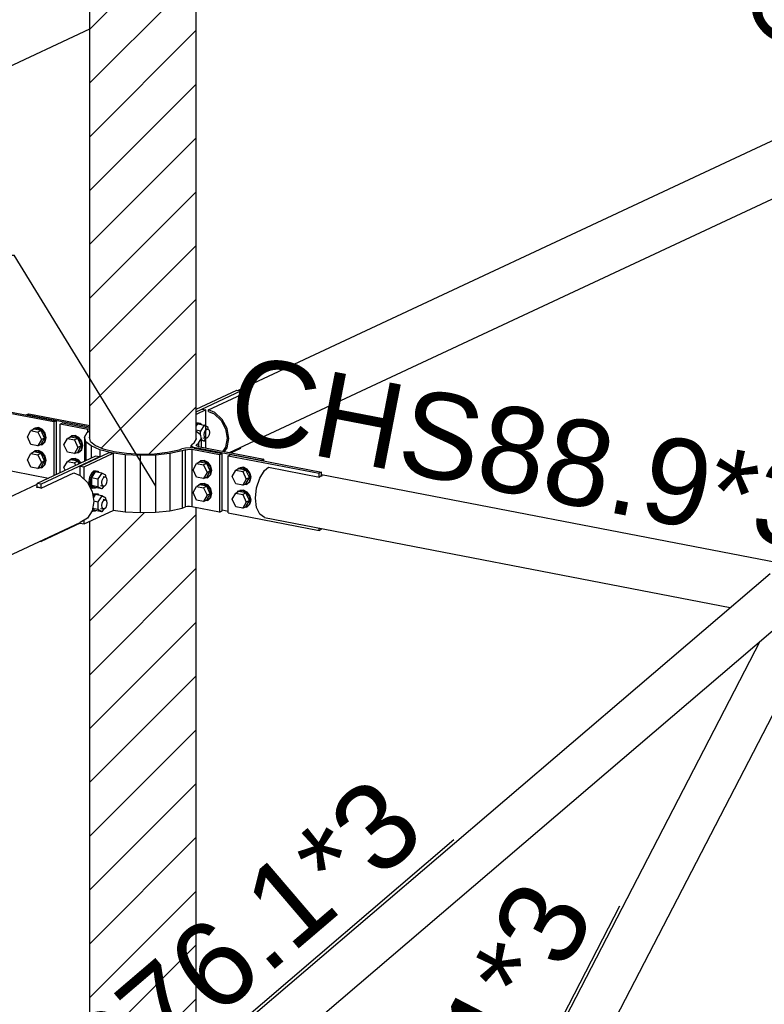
# Model space of a CAD drawing. Header units: millimetres. Extents: x 0 to 142951, y 0 to 27942.
# Tile 20 of 70: x 40882 to 42124, y 7581 to 9224. Entities that reach past the tile are written whole.
import ezdxf

# ---------------------------------------------------------------- set-up
doc = ezdxf.new("R2010")
doc.units = ezdxf.units.MM
doc.styles.add('Arial', font='ARIAL.TTF', dxfattribs={"height": 0.2})

# ---------------------------------------------------------------- blocks, each defined once
blk = doc.blocks.new('Bolt-65865 - 51816')
at = {"color": 7}
for p, q in [((41176.4, 8551.3), (41180.5, 8551.3)), ((41176.5, 8548.4), (41179, 8550.8)), ((41176.5, 8546), (41179, 8549.7)), ((41179, 8550.8), (41183, 8550.8)), ((41179, 8549.7), (41189.9, 8547.6)), ((41180.5, 8551.3), (41183, 8550.8)), ((41183, 8550.8), (41184.7, 8548.6)), ((41189.9, 8547.6), (41183.4, 8537.9)), ((41196.4, 8544), (41189.9, 8547.6)), ((41183.4, 8537.9), (41176.5, 8539.3)), ((41183.4, 8530.7), (41183.4, 8537.9)), ((41189.8, 8531.5), (41190.4, 8535.6)), ((41190.4, 8528), (41189.8, 8531.5)), ((41190.4, 8535.6), (41191.9, 8539.2)), ((41191.9, 8539.2), (41194.1, 8541.2)), ((41192.1, 8542), (41196.3, 8541.2)), ((41194.1, 8541.2), (41196.3, 8541.2)), ((41196.3, 8541.2), (41197.9, 8539.1)), ((41197.9, 8531.5), (41196.3, 8528)), ((41196.4, 8541), (41196.4, 8544)), ((41197.9, 8539.1), (41198.4, 8535.6)), ((41198.4, 8535.6), (41197.9, 8531.5)), ((41185, 8523.8), (41189.9, 8521.2)), ((41189.9, 8521.2), (41185, 8522.1)), ((41187.7, 8526.8), (41191.9, 8525.9)), ((41189.9, 8521.2), (41193.1, 8525.9)), ((41191.9, 8525.9), (41190.4, 8528)), ((41194.1, 8525.9), (41191.9, 8525.9)), ((41196.3, 8528), (41194.1, 8525.9))]:
    blk.add_line(p, q, dxfattribs=at)
blk = doc.blocks.new('Part-65828 - 51816')
at = {"color": 7}
for p, q in [((41282.5, 8459), (41290.3, 8471.8)), ((41290.3, 8471.8), (41297, 8477.3)), ((41297, 8477.3), (41382, 8460.9)), ((41385.7, 8465.5), (42147, 8318.3)), ((41277.3, 8442.8), (41282.5, 8459)), ((41382, 8460.9), (41384.4, 8462.9)), ((41384.4, 8462.9), (41386.9, 8463.2)), ((41385.7, 8463.4), (41386.9, 8463.2)), ((41275.4, 8425.7), (41277.3, 8442.8)), ((41277.3, 8410.3), (41275.4, 8425.7)), ((41282.5, 8399), (41277.3, 8410.3)), ((41290.3, 8393.5), (41282.5, 8399)), ((41290.3, 8393.5), (42067.5, 8243.1))]:
    blk.add_line(p, q, dxfattribs=at)
blk = doc.blocks.new('Part-65832 - 51816')
at = {"color": 7}
for p, q in [((41230, 8496.6), (41234.4, 8498.6)), ((41234.4, 8498.6), (41385.7, 8469.4)), ((41230, 8401.2), (41230, 8496.6)), ((41230, 8496.6), (41381.4, 8467.3)), ((41385.7, 8469.4), (41381.4, 8467.3)), ((41381.4, 8461), (41381.4, 8467.3)), ((41385.7, 8463), (41385.7, 8469.4)), ((41230, 8401.2), (41381.4, 8372)), ((41381.4, 8372), (41381.4, 8375.8)), ((41381.4, 8372), (41385.7, 8374)), ((41385.7, 8374), (41385.7, 8375))]:
    blk.add_line(p, q, dxfattribs=at)
blk = doc.blocks.new('Part-65846 - 51816')
at = {"color": 7}
for p, q in [((40892.7, 8564.7), (40897, 8566.8)), ((40998.9, 8544.2), (40892.7, 8564.7)), ((40897, 8566.8), (40998.9, 8547.1)), ((41176.5, 8537.9), (41182.9, 8532.5)), ((41182.9, 8532.5), (41185, 8524.9)), ((41169.7, 8516.1), (41168.2, 8513.9)), ((41168.2, 8509.5), (41168.2, 8513.9)), ((41168.2, 8513.9), (41170.3, 8511.7)), ((41169.7, 8516.1), (41172.8, 8518.1)), ((41172.8, 8518.1), (41177, 8525)), ((41176.2, 8514), (41176.9, 8515.1)), ((41177.2, 8512.9), (41176.2, 8514)), ((41177, 8525), (41176.5, 8526.8)), ((41176.9, 8515.1), (41180.5, 8517.4)), ((41176.9, 8513.2), (41176.9, 8515.1)), ((41180.5, 8517.4), (41185, 8524.9)), ((41180.5, 8517.4), (41180.5, 8511.9)), ((41185, 8524.9), (41185, 8511)), ((41170.3, 8511.7), (41175.5, 8510)), ((41284.8, 8488.9), (41175.5, 8510)), ((41175.5, 8510), (41175.5, 8508.6)), ((41179.8, 8512), (41177.2, 8512.9)), ((41179.8, 8512), (41289.1, 8490.9)), ((41289.1, 8490.9), (41284.8, 8488.9)), ((41289.1, 8488), (41289.1, 8490.9)), ((41219.6, 8406.1), (41230, 8404.1))]:
    blk.add_line(p, q, dxfattribs=at)
blk = doc.blocks.new('Part-65739 - 51816')
at = {"color": 7}
for p, q in [((40277.3, 6714.1), (42134.3, 8300.1)), ((40320.7, 6652.4), (42177.7, 8238.4))]:
    blk.add_line(p, q, dxfattribs=at)
blk = doc.blocks.new('Bolt-65862 - 51816')
at = {"color": 7}
for p, q in [((41001.5, 8467.6), (40998.6, 8461)), ((41001.1, 8460.5), (41004.1, 8467.1)), ((41005.6, 8471.4), (41001.5, 8467.6)), ((41008.1, 8469.8), (41001.6, 8460.2)), ((41004.1, 8467.1), (41008.1, 8470.9)), ((41005.6, 8471.4), (41009.7, 8471.4)), ((41008.1, 8470.9), (41012.2, 8470.9)), ((41019.1, 8467.7), (41008.1, 8469.8)), ((41009.7, 8471.4), (41012.2, 8470.9)), ((41012.2, 8470.9), (41013.9, 8468.7)), ((41019.1, 8467.7), (41012.6, 8458.1)), ((41025.5, 8464.1), (41019.1, 8467.7)), ((40998.6, 8461), (40997.5, 8453.3)), ((40997.5, 8453.3), (40998.6, 8446.7)), ((41000, 8452.8), (41001.1, 8460.5)), ((41001.1, 8446.2), (41000, 8452.8)), ((41001.6, 8460.2), (41012.6, 8458.1)), ((41001.6, 8460.2), (41001.6, 8447)), ((41012.6, 8458.1), (41012.6, 8444.9)), ((41018.9, 8451.7), (41019.5, 8455.8)), ((41019.5, 8448.1), (41018.9, 8451.7)), ((41019.5, 8455.8), (41021.1, 8459.3)), ((41021.1, 8446.1), (41019.5, 8448.1)), ((41021.1, 8459.3), (41023.3, 8461.3)), ((41021.2, 8462.1), (41025.4, 8461.3)), ((41023.3, 8461.3), (41025.4, 8461.3)), ((41025.4, 8448.1), (41023.3, 8446.1)), ((41025.4, 8461.3), (41027, 8459.3)), ((41027, 8451.6), (41025.4, 8448.1)), ((41025.5, 8461.1), (41025.5, 8464.1)), ((41027, 8459.3), (41027.6, 8455.7)), ((41027.6, 8455.7), (41027, 8451.6)), ((40998.6, 8446.7), (41001.5, 8442.8)), ((41004.1, 8442.3), (41001.1, 8446.2)), ((41001.5, 8442.8), (41004.1, 8442.3)), ((41012.6, 8444.9), (41001.6, 8447)), ((41001.6, 8447), (41008.1, 8443.4)), ((41003.9, 8431.6), (41005.6, 8433.3)), ((41008.1, 8442.3), (41004.1, 8442.3)), ((41004.3, 8429.2), (41008.1, 8432.8)), ((41008.1, 8431.7), (41004.7, 8426.6)), ((41005.6, 8433.3), (41009.7, 8433.2)), ((41019.1, 8441.3), (41008.1, 8443.4)), ((41009.1, 8443.2), (41008.1, 8442.3)), ((41008.1, 8432.8), (41012.2, 8432.8)), ((41019.1, 8429.6), (41008.1, 8431.7)), ((41009.7, 8433.2), (41012.2, 8432.8)), ((41012.2, 8432.8), (41013.9, 8430.6)), ((41019.1, 8441.3), (41012.6, 8444.9)), ((41016.9, 8446.9), (41021.1, 8446.1)), ((41022.3, 8446.1), (41019.1, 8441.3)), ((41023.3, 8446.1), (41021.1, 8446.1)), ((41005.6, 8421.3), (41012.6, 8419.9)), ((41019.1, 8429.6), (41012.6, 8419.9)), ((41012.6, 8419.9), (41012.6, 8406.7)), ((41018.9, 8413.5), (41019.5, 8417.6)), ((41025.5, 8426), (41019.1, 8429.6)), ((41019.5, 8417.6), (41021.1, 8421.1)), ((41021.1, 8421.1), (41023.3, 8423.2)), ((41021.2, 8424), (41025.4, 8423.2)), ((41023.3, 8423.2), (41025.4, 8423.2)), ((41025.4, 8423.2), (41027, 8421.1)), ((41025.5, 8423), (41025.5, 8426)), ((41027, 8421.1), (41027.6, 8417.6)), ((41027.6, 8417.6), (41027, 8413.5)), ((41003, 8404.4), (41004.1, 8404.2)), ((41004.1, 8404.2), (41003.2, 8405.4)), ((41003.6, 8407.7), (41008.1, 8405.3)), ((41012.6, 8406.7), (41003.7, 8408.4)), ((41008.1, 8404.2), (41004.1, 8404.2)), ((41019.1, 8403.1), (41008.1, 8405.3)), ((41009.1, 8405.1), (41008.1, 8404.2)), ((41019.1, 8403.1), (41012.6, 8406.7)), ((41016.9, 8408.7), (41021.1, 8407.9)), ((41019.5, 8410), (41018.9, 8413.5)), ((41022.3, 8407.9), (41019.1, 8403.1)), ((41021.1, 8407.9), (41019.5, 8410)), ((41023.3, 8407.9), (41021.1, 8407.9)), ((41025.4, 8409.9), (41023.3, 8407.9)), ((41027, 8413.5), (41025.4, 8409.9))]:
    blk.add_line(p, q, dxfattribs=at)
blk = doc.blocks.new('Bolt-65856 - 51816')
at = {"color": 7}
for p, q in [((40894.9, 8528.2), (40900.7, 8538.5)), ((40906.1, 8541), (40900.7, 8538.5)), ((40900.7, 8538.5), (40912.4, 8536.2)), ((40903, 8539.6), (40905.6, 8542.1)), ((40905.6, 8542.1), (40911.9, 8542.8)), ((40905.6, 8542.1), (40907.3, 8542.8)), ((40917.8, 8538.8), (40906.1, 8541)), ((40913.6, 8543.5), (40907.3, 8542.8)), ((40911.9, 8542.8), (40918.3, 8539.6)), ((40917.8, 8538.8), (40912.4, 8536.2)), ((40912.4, 8536.2), (40918.2, 8523.7)), ((40919.9, 8540.4), (40913.6, 8543.5)), ((40923.6, 8526.2), (40917.8, 8538.8)), ((40918.3, 8539.6), (40922.9, 8533.5)), ((40924.5, 8534.3), (40919.9, 8540.4)), ((40922.9, 8533.5), (40924.6, 8526)), ((40926.2, 8526.8), (40924.5, 8534.3)), ((40900.7, 8515.6), (40894.9, 8528.2)), ((40912.4, 8513.4), (40900.7, 8515.6)), ((40918.2, 8523.7), (40912.4, 8513.4)), ((40912.4, 8513.4), (40917.8, 8515.9)), ((40918.3, 8514.9), (40914.7, 8514.5)), ((40917.8, 8515.9), (40923.6, 8526.2)), ((40923.6, 8526.2), (40918.2, 8523.7)), ((40922.9, 8519.2), (40918.3, 8514.9)), ((40918.3, 8514.9), (40919.9, 8515.6)), ((40919.9, 8515.6), (40924.5, 8520)), ((40924.6, 8526), (40922.9, 8519.2)), ((40924.5, 8520), (40926.2, 8526.8)), ((40894.9, 8490), (40900.7, 8500.4)), ((40906.1, 8502.9), (40900.7, 8500.4)), ((40900.7, 8500.4), (40912.4, 8498.1)), ((40903, 8501.4), (40905.6, 8503.9)), ((40905.6, 8503.9), (40907.3, 8504.7)), ((40905.6, 8503.9), (40911.9, 8504.6)), ((40917.8, 8500.6), (40906.1, 8502.9)), ((40913.6, 8505.4), (40907.3, 8504.7)), ((40911.9, 8504.6), (40918.3, 8501.5)), ((40917.8, 8500.6), (40912.4, 8498.1)), ((40912.4, 8498.1), (40918.2, 8485.5)), ((40919.9, 8502.2), (40913.6, 8505.4)), ((40923.6, 8488.1), (40917.8, 8500.6)), ((40918.3, 8501.5), (40922.9, 8495.4)), ((40924.5, 8496.1), (40919.9, 8502.2)), ((40900.7, 8477.5), (40894.9, 8490)), ((40918.2, 8485.5), (40912.4, 8475.2)), ((40917.8, 8477.7), (40923.6, 8488.1)), ((40923.6, 8488.1), (40918.2, 8485.5)), ((40922.9, 8481), (40918.3, 8476.7)), ((40919.9, 8477.5), (40924.5, 8481.8)), ((40922.9, 8495.4), (40924.6, 8487.9)), ((40924.6, 8487.9), (40922.9, 8481)), ((40926.2, 8488.6), (40924.5, 8496.1)), ((40924.5, 8481.8), (40926.2, 8488.6)), ((40912.4, 8475.2), (40900.7, 8477.5)), ((40912.4, 8475.2), (40917.8, 8477.7)), ((40918.3, 8476.7), (40914.7, 8476.3)), ((40918.3, 8476.7), (40919.9, 8477.5))]:
    blk.add_line(p, q, dxfattribs=at)
blk = doc.blocks.new('Part-65747 - 51816')
at = {"color": 7}
for p, q in [((40917.6, 8442.6), (40972.2, 8468.1)), ((40972.2, 8468.1), (40982.8, 8463.7)), ((39232.7, 7664.5), (40911, 8449.1)), ((40982.8, 8463.7), (40994.9, 8452.2)), ((40994.9, 8452.2), (41003, 8436.9)), ((40910, 8444.1), (40911, 8444.5)), ((40910, 8444.1), (40913.8, 8444.2)), ((40913.8, 8444.2), (40917.6, 8442.6)), ((41003, 8436.9), (41005.8, 8420.1)), ((41005.8, 8420.1), (41003, 8404.4)), ((41003, 8404.4), (40994.9, 8392.2)), ((39289.6, 7593.8), (40982.8, 8385.4)), ((40994.9, 8392.2), (40982.8, 8385.4))]:
    blk.add_line(p, q, dxfattribs=at)
blk = doc.blocks.new('Part-65845 - 51816')
at = {"color": 7}
for p, q in [((40949.3, 8549.5), (40953.6, 8551.5)), ((40995.5, 8540.6), (40949.3, 8549.5)), ((40949.3, 8468.3), (40949.3, 8549.5)), ((40953.6, 8551.5), (40998.9, 8542.8)), ((40990.3, 8527.7), (40994.8, 8535.2)), ((40994.8, 8535.2), (40998.4, 8537.5)), ((40995.5, 8535.7), (40995.5, 8540.6)), ((40995.5, 8540.6), (40998.1, 8539.7)), ((40998.1, 8539.7), (40998.9, 8538.9)), ((40998.4, 8537.5), (40998.9, 8538.2)), ((40992.4, 8520.1), (40990.3, 8527.7)), ((40990.3, 8527.7), (40990.3, 8487.5)), ((41001, 8512.9), (40992.4, 8520.1)), ((40992.4, 8520.1), (40992.4, 8488.4)), ((40998.4, 8527.6), (40998.9, 8528.4)), ((41000.3, 8520.6), (40998.4, 8527.6)), ((41000.3, 8520.6), (41008.2, 8514)), ((41008.2, 8514), (41021.5, 8508.2)), ((41015.5, 8506.6), (41001, 8512.9)), ((41001, 8512.9), (41001, 8492.5)), ((41034.9, 8501.7), (41015.5, 8506.6)), ((41015.5, 8506.6), (41015.5, 8494.8)), ((41021.5, 8508.2), (41039.3, 8503.7)), ((41057.9, 8498.4), (41034.9, 8501.7)), ((41034.9, 8501.7), (41034.9, 8501.5)), ((41039.3, 8503.7), (41060.4, 8500.7)), ((41083, 8497), (41057.9, 8498.4)), ((41057.9, 8498.4), (41057.9, 8403)), ((41060.4, 8500.7), (41083.4, 8499.5)), ((41108.3, 8497.7), (41083, 8497)), ((41083.4, 8499.5), (41106.6, 8500)), ((41106.6, 8500), (41128.6, 8502.4)), ((41132.3, 8500.2), (41108.3, 8497.7)), ((41108.3, 8497.7), (41108.3, 8402.3)), ((41128.6, 8502.4), (41147.8, 8506.4)), ((41153.2, 8504.6), (41132.3, 8500.2)), ((41132.3, 8500.2), (41132.3, 8404.9)), ((41147.8, 8506.4), (41152.5, 8508.1)), ((41158.6, 8509.4), (41152.5, 8508.1)), ((41158.6, 8506.5), (41153.2, 8504.6)), ((41153.2, 8504.6), (41153.2, 8409.2)), ((41166.2, 8509.8), (41158.6, 8509.4)), ((41158.6, 8506.5), (41161.7, 8507.2)), ((41158.6, 8411.2), (41158.6, 8506.5)), ((41161.7, 8507.2), (41165.4, 8507.4)), ((41165.4, 8507.4), (41169, 8507)), ((41173.3, 8509), (41166.2, 8509.8)), ((41215.2, 8498), (41169, 8507)), ((41169, 8507), (41169, 8411.6)), ((41173.3, 8509), (41219.6, 8500.1)), ((41219.6, 8500.1), (41215.2, 8498)), ((41215.2, 8498), (41215.2, 8402.7)), ((41219.6, 8404.7), (41219.6, 8500.1)), ((41083, 8497), (41083, 8401.7)), ((41038, 8405.8), (41057.9, 8403)), ((41057.9, 8403), (41083, 8401.7)), ((41083, 8401.7), (41108.3, 8402.3)), ((41108.3, 8402.3), (41132.3, 8404.9)), ((41132.3, 8404.9), (41153.2, 8409.2)), ((41153.2, 8409.2), (41158.6, 8411.2)), ((41161.7, 8411.8), (41158.6, 8411.2)), ((41165.4, 8412), (41161.7, 8411.8)), ((41169, 8411.6), (41165.4, 8412)), ((41215.2, 8402.7), (41169, 8411.6)), ((41215.2, 8402.7), (41219.6, 8404.7))]:
    blk.add_line(p, q, dxfattribs=at)
blk = doc.blocks.new('Part-65847 - 51816')
at = {"color": 7}
for p, q in [((41246.1, 8605.7), (42408.5, 9149.2)), ((41232.1, 8501.9), (42465.4, 9078.6)), ((41197.2, 8573.3), (41251.8, 8598.8)), ((41250.9, 8599.3), (41251.8, 8598.8)), ((41197.2, 8570.4), (41197.2, 8573.3)), ((41207.7, 8568.9), (41197.2, 8573.3)), ((41197.2, 8570.4), (41206.7, 8566.4)), ((41206.7, 8566.4), (41218.1, 8555.7)), ((41219.8, 8557.4), (41207.7, 8568.9)), ((41218.1, 8555.7), (41225.6, 8541.4)), ((41227.9, 8542), (41219.8, 8557.4)), ((41225.6, 8541.4), (41228.3, 8525.8)), ((41230.8, 8525.3), (41227.9, 8542)), ((41228.3, 8525.8), (41225.6, 8511.1)), ((41227.9, 8509.6), (41230.8, 8525.3)), ((41220.8, 8504.1), (41221, 8504.2)), ((41225.6, 8511.1), (41220.9, 8504.1)), ((41223.9, 8503.5), (41227.9, 8509.6))]:
    blk.add_line(p, q, dxfattribs=at)
blk = doc.blocks.new('Part-65851 - 51816')
at = {"color": 7}
for p, q in [((40787.4, 8582.2), (40791.7, 8584.3)), ((40938.8, 8553), (40787.4, 8582.2)), ((40787.4, 8575.9), (40787.4, 8582.2)), ((40791.7, 8584.3), (40943.1, 8555)), ((40943.1, 8555), (40938.8, 8553)), ((40938.8, 8553), (40938.8, 8463.4)), ((40943.1, 8465.4), (40943.1, 8555)), ((40787.4, 8486.9), (40787.4, 8490.7)), ((40787.4, 8486.9), (40930, 8459.3))]:
    blk.add_line(p, q, dxfattribs=at)
blk = doc.blocks.new('Bolt-65853 - 51816')
at = {"color": 7}
for p, q in [((40974.5, 8530.3), (40968.2, 8529.6)), ((40980.8, 8527.2), (40974.5, 8530.3)), ((40955.8, 8515), (40961.6, 8525.3)), ((40961.6, 8502.4), (40955.8, 8515)), ((40967, 8527.8), (40961.6, 8525.3)), ((40961.6, 8525.3), (40973.3, 8523)), ((40963.9, 8526.3), (40966.6, 8528.9)), ((40966.6, 8528.9), (40972.9, 8529.6)), ((40966.6, 8528.9), (40968.2, 8529.6)), ((40978.7, 8525.6), (40967, 8527.8)), ((40972.9, 8529.6), (40979.2, 8526.4)), ((40978.7, 8525.6), (40973.3, 8523)), ((40973.3, 8523), (40979.1, 8510.5)), ((40984.5, 8513), (40978.7, 8525.6)), ((40979.2, 8526.4), (40983.8, 8520.3)), ((40985.4, 8521), (40980.8, 8527.2)), ((40983.8, 8520.3), (40985.5, 8512.8)), ((40987.1, 8513.6), (40985.4, 8521)), ((40973.3, 8500.1), (40961.6, 8502.4)), ((40979.1, 8510.5), (40973.3, 8500.1)), ((40973.3, 8500.1), (40978.7, 8502.7)), ((40979.2, 8501.6), (40975.6, 8501.2)), ((40978.7, 8502.7), (40984.5, 8513)), ((40984.5, 8513), (40979.1, 8510.5)), ((40983.8, 8506), (40979.2, 8501.6)), ((40979.2, 8501.6), (40980.8, 8502.4)), ((40980.8, 8502.4), (40985.4, 8506.7)), ((40985.5, 8512.8), (40983.8, 8506)), ((40985.4, 8506.7), (40987.1, 8513.6)), ((40955.8, 8476.8), (40961.6, 8487.1)), ((40967, 8489.7), (40961.6, 8487.1)), ((40961.6, 8487.1), (40973.3, 8484.9)), ((40963.9, 8488.2), (40966.6, 8490.7)), ((40966.6, 8490.7), (40968.2, 8491.5)), ((40966.6, 8490.7), (40972.9, 8491.4)), ((40978.7, 8487.4), (40967, 8489.7)), ((40974.5, 8492.2), (40968.2, 8491.5)), ((40972.9, 8491.4), (40979.2, 8488.3)), ((40978.7, 8487.4), (40973.3, 8484.9)), ((40973.3, 8484.9), (40975.3, 8480.5)), ((40980.8, 8489), (40974.5, 8492.2)), ((40980.7, 8483), (40978.7, 8487.4)), ((40979.2, 8488.3), (40982.5, 8483.8)), ((40984.1, 8484.6), (40980.8, 8489)), ((40957.9, 8472.3), (40955.8, 8476.8))]:
    blk.add_line(p, q, dxfattribs=at)
blk = doc.blocks.new('Bolt-65854 - 51816')
at = {"color": 7}
for p, q in [((41171.3, 8473.3), (41177.2, 8483.6)), ((41182.6, 8486.1), (41177.2, 8483.6)), ((41177.2, 8483.6), (41188.8, 8481.3)), ((41179.4, 8484.7), (41182.1, 8487.2)), ((41182.1, 8487.2), (41188.4, 8487.9)), ((41182.1, 8487.2), (41183.7, 8487.9)), ((41194.2, 8483.9), (41182.6, 8486.1)), ((41190, 8488.6), (41183.7, 8487.9)), ((41188.4, 8487.9), (41194.7, 8484.7)), ((41194.2, 8483.9), (41188.8, 8481.3)), ((41188.8, 8481.3), (41194.6, 8468.8)), ((41196.3, 8485.5), (41190, 8488.6)), ((41200, 8471.3), (41194.2, 8483.9)), ((41194.7, 8484.7), (41199.3, 8478.6)), ((41200.9, 8479.4), (41196.3, 8485.5)), ((41177.2, 8460.7), (41171.3, 8473.3)), ((41194.6, 8468.8), (41188.8, 8458.5)), ((41194.2, 8461), (41200, 8471.3)), ((41200, 8471.3), (41194.6, 8468.8)), ((41199.3, 8464.3), (41194.7, 8459.9)), ((41196.3, 8460.7), (41200.9, 8465.1)), ((41199.3, 8478.6), (41201, 8471.1)), ((41201, 8471.1), (41199.3, 8464.3)), ((41202.6, 8471.9), (41200.9, 8479.4)), ((41200.9, 8465.1), (41202.6, 8471.9)), ((41188.8, 8458.5), (41177.2, 8460.7)), ((41182.6, 8448), (41177.2, 8445.5)), ((41179.4, 8446.5), (41182.1, 8449)), ((41182.1, 8449), (41183.7, 8449.8)), ((41182.1, 8449), (41188.4, 8449.7)), ((41194.2, 8445.7), (41182.6, 8448)), ((41190, 8450.5), (41183.7, 8449.8)), ((41188.4, 8449.7), (41194.7, 8446.6)), ((41188.8, 8458.5), (41194.2, 8461)), ((41196.3, 8447.3), (41190, 8450.5)), ((41194.7, 8459.9), (41191.2, 8459.6)), ((41194.7, 8459.9), (41196.3, 8460.7)), ((41171.3, 8435.1), (41177.2, 8445.5)), ((41177.2, 8422.6), (41171.3, 8435.1)), ((41177.2, 8445.5), (41188.8, 8443.2)), ((41194.2, 8445.7), (41188.8, 8443.2)), ((41188.8, 8443.2), (41194.6, 8430.6)), ((41200, 8433.2), (41194.2, 8445.7)), ((41194.2, 8422.8), (41200, 8433.2)), ((41200, 8433.2), (41194.6, 8430.6)), ((41194.7, 8446.6), (41199.3, 8440.4)), ((41200.9, 8441.2), (41196.3, 8447.3)), ((41199.3, 8440.4), (41201, 8433)), ((41201, 8433), (41199.3, 8426.1)), ((41202.6, 8433.7), (41200.9, 8441.2)), ((41200.9, 8426.9), (41202.6, 8433.7)), ((41188.8, 8420.3), (41177.2, 8422.6)), ((41194.6, 8430.6), (41188.8, 8420.3)), ((41188.8, 8420.3), (41194.2, 8422.8)), ((41194.7, 8421.8), (41191.2, 8421.4)), ((41199.3, 8426.1), (41194.7, 8421.8)), ((41194.7, 8421.8), (41196.3, 8422.6)), ((41196.3, 8422.6), (41200.9, 8426.9))]:
    blk.add_line(p, q, dxfattribs=at)
blk = doc.blocks.new('Bolt-65855 - 51816')
at = {"color": 7}
for p, q in [((41236.6, 8462.1), (41242.4, 8472.4)), ((41247.8, 8474.9), (41242.4, 8472.4)), ((41242.4, 8472.4), (41254.1, 8470.2)), ((41244.7, 8473.5), (41247.3, 8476)), ((41247.3, 8476), (41253.6, 8476.7)), ((41247.3, 8476), (41249, 8476.7)), ((41259.5, 8472.7), (41247.8, 8474.9)), ((41255.3, 8477.4), (41249, 8476.7)), ((41253.6, 8476.7), (41259.9, 8473.5)), ((41259.5, 8472.7), (41254.1, 8470.2)), ((41254.1, 8470.2), (41259.9, 8457.6)), ((41261.6, 8474.3), (41255.3, 8477.4)), ((41265.3, 8460.1), (41259.5, 8472.7)), ((41259.9, 8473.5), (41264.6, 8467.4)), ((41266.2, 8468.2), (41261.6, 8474.3)), ((41264.6, 8467.4), (41266.3, 8459.9)), ((41267.9, 8460.7), (41266.2, 8468.2)), ((41242.4, 8449.5), (41236.6, 8462.1)), ((41254.1, 8447.3), (41242.4, 8449.5)), ((41259.9, 8457.6), (41254.1, 8447.3)), ((41254.1, 8447.3), (41259.5, 8449.8)), ((41259.9, 8448.8), (41256.4, 8448.4)), ((41259.5, 8449.8), (41265.3, 8460.1)), ((41265.3, 8460.1), (41259.9, 8457.6)), ((41264.6, 8453.1), (41259.9, 8448.8)), ((41259.9, 8448.8), (41261.6, 8449.5)), ((41261.6, 8449.5), (41266.2, 8453.9)), ((41266.3, 8459.9), (41264.6, 8453.1)), ((41266.2, 8453.9), (41267.9, 8460.7)), ((41236.6, 8423.9), (41242.4, 8434.3)), ((41247.8, 8436.8), (41242.4, 8434.3)), ((41242.4, 8434.3), (41254.1, 8432)), ((41244.7, 8435.3), (41247.3, 8437.8)), ((41247.3, 8437.8), (41249, 8438.6)), ((41247.3, 8437.8), (41253.6, 8438.5)), ((41259.5, 8434.5), (41247.8, 8436.8)), ((41255.3, 8439.3), (41249, 8438.6)), ((41253.6, 8438.5), (41259.9, 8435.4)), ((41259.5, 8434.5), (41254.1, 8432)), ((41254.1, 8432), (41259.9, 8419.4)), ((41261.6, 8436.1), (41255.3, 8439.3)), ((41265.3, 8422), (41259.5, 8434.5)), ((41259.9, 8435.4), (41264.6, 8429.3)), ((41266.2, 8430), (41261.6, 8436.1)), ((41242.4, 8411.4), (41236.6, 8423.9)), ((41259.9, 8419.4), (41254.1, 8409.1)), ((41259.5, 8411.6), (41265.3, 8422)), ((41265.3, 8422), (41259.9, 8419.4)), ((41261.6, 8411.4), (41266.2, 8415.7)), ((41264.6, 8429.3), (41266.3, 8421.8)), ((41266.3, 8421.8), (41264.6, 8415)), ((41267.9, 8422.5), (41266.2, 8430)), ((41266.2, 8415.7), (41267.9, 8422.5)), ((41254.1, 8409.1), (41242.4, 8411.4)), ((41254.1, 8409.1), (41259.5, 8411.6)), ((41259.9, 8410.6), (41256.4, 8410.2)), ((41264.6, 8415), (41259.9, 8410.6)), ((41259.9, 8410.6), (41261.6, 8411.4))]:
    blk.add_line(p, q, dxfattribs=at)
blk = doc.blocks.new('Part-65860 - 51816')
at = {"color": 7}
for p, q in [((40982.6, 8479.4), (41031.3, 8502.2)), ((40989.4, 8478.1), (41038, 8500.9)), ((41031.3, 8502.2), (41038, 8500.9)), ((41038, 8500.9), (41038, 8405.5)), ((40982.6, 8463.8), (40982.6, 8479.4)), ((40982.6, 8479.4), (40989.4, 8478.1)), ((40989.4, 8457.5), (40989.4, 8478.1)), ((40989.4, 8382.8), (41038, 8405.5)), ((40982.6, 8384.1), (40982.6, 8385.3)), ((40982.6, 8384.1), (40989.4, 8382.8)), ((40989.4, 8382.8), (40989.4, 8389.1))]:
    blk.add_line(p, q, dxfattribs=at)
blk = doc.blocks.new('Part-65861 - 51816')
at = {"color": 7}
for p, q in [((41008.4, 8495.9), (40911, 8450.4)), ((41015.1, 8494.6), (40917.7, 8449.1)), ((41015.1, 8494.6), (41008.4, 8495.9)), ((40917.7, 8449.1), (40911, 8450.4)), ((40911, 8444.1), (40911, 8450.4)), ((40917.7, 8442.7), (40917.7, 8449.1)), ((40982.6, 8384.1), (40917.7, 8353.7)), ((40915.8, 8354.1), (40917.7, 8353.7)), ((40917.7, 8353.7), (40917.7, 8355))]:
    blk.add_line(p, q, dxfattribs=at)
blk = doc.blocks.new('Part-65863 - 51816')
at = {"color": 7}
for p, q in [((41176.5, 8570), (41185.9, 8574.5)), ((41192.7, 8573.2), (41176.5, 8565.6)), ((41185.9, 8574.5), (41192.7, 8573.2)), ((41192.7, 8509.6), (41192.7, 8573.2))]:
    blk.add_line(p, q, dxfattribs=at)
blk = doc.blocks.new('Part-65864 - 51816')
at = {"color": 7}
for p, q in [((41176.5, 8574.5), (41244.1, 8606.1)), ((41176.5, 8570), (41250.9, 8604.8)), ((41244.1, 8606.1), (41250.9, 8604.8)), ((41250.9, 8598.4), (41250.9, 8604.8)), ((41234, 8501.6), (41250.9, 8509.5)), ((41250.9, 8509.5), (41250.9, 8510.7))]:
    blk.add_line(p, q, dxfattribs=at)
blk = doc.blocks.new('Part-65987 - 51816')
at = {"color": 7}
for p, q in [((41249.6, 6346.6), (42216.1, 8214.4)), ((41176.5, 6368.1), (42117.6, 8187.1))]:
    blk.add_line(p, q, dxfattribs=at)
blk = doc.blocks.new('Part-73437 - 51816')
at = {"color": 7}
blk.add_line((39986.8, 8736.1), (40998.9, 9209.2), dxfattribs=at)
blk = doc.blocks.new('Mark-67814 - 51816')
at = {"color": 136}
for p in [(40044.9, 8831.6), (41108.9, 8446)]:
    blk.add_line(p, (40872.5, 8831.6), dxfattribs=at)
at = {"color": 30, "style": 'Arial'}
blk.add_text('BL8*100', height=143.26, dxfattribs=at).set_placement((40074.9, 8861.6))
blk = doc.blocks.new('Mark-67803 - 51816')
at = {"color": 30, "style": 'Arial'}
blk.add_text('CHS88.9*3', height=143.26, rotation=349.0508, dxfattribs=at).set_placement((41222.8, 8526.6))
blk = doc.blocks.new('Mark-67904 - 51816')
at = {"color": 136}
blk.add_line((41395.8, 6803), (41883.3, 7745.1), dxfattribs=at)
at = {"color": 30, "style": 'Arial'}
blk.add_text('CHS76.1*3', height=143.26, rotation=62.6415, dxfattribs=at).set_placement((41383, 6843.4))
blk = doc.blocks.new('Mark-67746 - 51816')
at = {"color": 136}
blk.add_line((40799.8, 7167), (41606.4, 7855.9), dxfattribs=at)
at = {"color": 30, "style": 'Arial'}
blk.add_text('CHS76.1*3', height=143.26, rotation=40.5024, dxfattribs=at).set_placement((40803.1, 7209.3))
blk = doc.blocks.new('Mark-67845 - 51816')
at = {"color": 30, "style": 'Arial'}
blk.add_text('CHS76.1*3', height=143.26, rotation=308.8635, dxfattribs=at).set_placement((41525.6, 9946.9))

msp = doc.modelspace()

# ---------------------------------------------------------------- hatches: boundary and pattern name
h = msp.add_hatch()
h.set_pattern_fill('ANSI31', color=96, scale=20, style=0)
h.paths.add_polyline_path([(41083.4, 8499.5), (41089.3, 8499.6), (41106.5, 8500), (41106.6, 8500), (41128.4, 8502.4), (41128.6, 8502.4), (41147.4, 8506.3), (41147.8, 8506.4), (41152.5, 8508.1), (41158.6, 8509.4), (41162.3, 8509.6), (41164, 8509.7), (41166.2, 8509.8), (41168.2, 8509.5), (41168.2, 8513.9), (41169.7, 8516.1), (41172.3, 8517.8), (41172.8, 8518.1), (41176.5, 8524.2), (41176.5, 10645), (41172.3, 10645.8), (41164, 10647.4), (41162.3, 10647.7), (41160.3, 10648.1), (41160.3, 10841.7), (41162.4, 10842.7), (41164.6, 10843.7), (41172.3, 10842.2), (41173, 10842.1), (41176.5, 10836.5), (41176.5, 10875), (41172.3, 10868.1), (41164, 10862.8), (41164, 10875.2), (41162.3, 10881.1), (41155.6, 10886.8), (41144.2, 10891.7), (41129, 10895.6), (41111, 10898.1), (41091.3, 10899.2), (41071.4, 10898.7), (41052.7, 10896.7), (41036.3, 10893.3), (41023.4, 10888.7), (41014.9, 10883.3), (41011.3, 10877.4), (41011.3, 10862.8), (41008.6, 10864), (41000.8, 10870.6), (40998.9, 10877.5), (40998.9, 8525.8), (41000.3, 8520.6), (41000.8, 8520.2), (41008.2, 8514), (41008.6, 8513.8), (41021.5, 8508.2), (41023.4, 8507.7), (41036.3, 8504.5), (41039.3, 8503.7), (41052.7, 8501.8), (41060.4, 8500.7), (41070.4, 8500.2)])
h = msp.add_hatch()
h.set_pattern_fill('ANSI31', color=96, scale=20, style=0)
h.paths.add_polyline_path([(41017.6, 8396), (41011.3, 8393), (41008.6, 8391.8), (41000.8, 8388.1), (40998.9, 8387.2), (40998.9, 7330.4), (41000.8, 7332), (41008.6, 7338.7), (41014.9, 7344.1), (41023.4, 7351.4), (41036.3, 7362.4), (41039.6, 7365.2), (41060.6, 7383.1), (41083.4, 7402.6), (41091.3, 7409.4), (41111, 7426.1), (41129, 7441.5), (41142.5, 7453.1), (41147.4, 7457.3), (41162.4, 7470.1), (41172.3, 7478.6), (41176.5, 7482.1), (41176.5, 8410.2), (41172.3, 8411), (41169, 8411.6), (41165.4, 8412), (41162.4, 8411.9), (41161.7, 8411.8), (41158.6, 8411.2), (41153.2, 8409.2), (41147.4, 8408), (41132.3, 8404.9), (41129, 8404.5), (41111, 8402.6), (41108.3, 8402.3), (41106.5, 8402.2), (41099.3, 8402.1), (41091.3, 8401.9), (41083, 8401.7), (41060.6, 8402.9), (41057.9, 8403), (41052.7, 8403.8), (41038, 8405.8), (41038, 8405.5), (41021.9, 8397.9)])

# ---------------------------------------------------------------- linework, layer by layer
at = {"color": 96}
for p, q in [((40998.9, 8525.8), (40998.9, 10877.5)), ((41176.5, 8524.2), (41176.5, 10645)), ((41176.5, 7482.1), (41176.5, 8410.2)), ((40998.9, 7330.4), (40998.9, 8387.2))]:
    msp.add_line(p, q, dxfattribs=at)

# ---------------------------------------------------------------- block references
for name in ['Part-73437 - 51816', 'Mark-67845 - 51816', 'Part-65847 - 51816', 'Part-65987 - 51816', 'Mark-67814 - 51816', 'Mark-67803 - 51816', 'Part-65864 - 51816', 'Part-65851 - 51816', 'Part-65846 - 51816', 'Part-65863 - 51816', 'Part-65845 - 51816', 'Bolt-65865 - 51816', 'Bolt-65856 - 51816', 'Bolt-65853 - 51816', 'Part-65860 - 51816', 'Part-65832 - 51816', 'Part-65861 - 51816', 'Bolt-65854 - 51816', 'Part-65747 - 51816', 'Bolt-65862 - 51816', 'Bolt-65855 - 51816', 'Part-65828 - 51816', 'Part-65739 - 51816', 'Mark-67746 - 51816', 'Mark-67904 - 51816']:
    msp.add_blockref(name, (0, 0))

doc.saveas('drawing.dxf')
